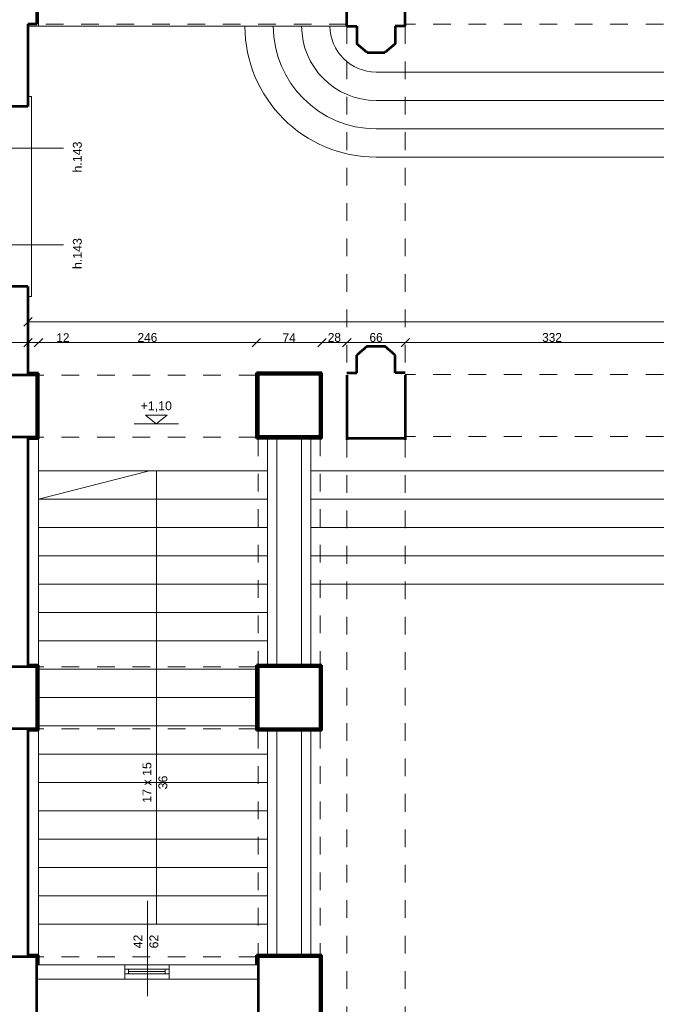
# Model space of a CAD drawing. Header units: inches. Extents: x -21887 to 84279, y -131485 to 67836.
# Tile 46 of 256: x 17576 to 24766, y -21474 to -10358. Entities that reach past the tile are written whole.
import ezdxf

# ---------------------------------------------------------------- set-up
doc = ezdxf.new("R2010")
doc.units = ezdxf.units.IN
doc.header["$MEASUREMENT"] = 0
doc.linetypes.add('Dashed', pattern=[400, 200, -200])
doc.linetypes.add('Long Dashed', pattern=[1058.333302, 634.99999, -423.333311])
doc.layers.get('0').update_dxf_attribs({"lineweight": 13})
doc.layers.get('Defpoints').update_dxf_attribs({"lineweight": 13})
for name, color, linetype, lineweight in [('AI_MURY', 7, 'Continuous', 53), ('Dimensioning', 7, 'Continuous', 13), ('DRZWI', 7, 'Continuous', 13), ('PODCIAGI', 7, 'Continuous', 13), ('schodzy', 7, 'Continuous', 13)]:
    doc.layers.add(name, color=color, linetype=linetype, lineweight=lineweight)
doc.styles.add('GENERATED_STYLE_7', font='txt')
doc.styles.add('Style-Courier New', font='txt')
doc.dimstyles.new('Dimstyle_4', dxfattribs={"dimtxt": 100, "dimasz": 95, "dimexe": 0, "dimexo": 0, "dimgap": 0.09, "dimtad": 1, "dimdec": 0, "dimlfac": 0.1, "dimzin": 0, "dimdsep": 46, "dimlunit": 5, "dimtxsty": 'GENERATED_STYLE_7', "dimblk": 'ARROWHEAD_6', "dimcen": 0.09, "dimclrd": 161, "dimclre": 161, "dimclrt": 7, "dimadec": 0, "dimazin": 0, "dimtfac": 1, "dimtdec": 0, "dimtmove": 0, "dimatfit": 3, "dimfxl": 0, "dimtolj": 1, "dimtzin": 0, "dimarcsym": 0})
doc.dimstyles.new('Dimstyle_5', dxfattribs={"dimtxt": 100, "dimasz": 95, "dimexe": 0.18, "dimexo": 0, "dimgap": 0.09, "dimtad": 1, "dimtih": 1, "dimtoh": 1, "dimdec": 0, "dimlfac": 0.1, "dimzin": 0, "dimdsep": 46, "dimlunit": 5, "dimtxsty": 'GENERATED_STYLE_7', "dimblk": 'ARROWHEAD_6', "dimcen": 0.09, "dimclrd": 161, "dimclre": 161, "dimclrt": 7, "dimadec": 0, "dimazin": 0, "dimtfac": 1, "dimtdec": 0, "dimtmove": 0, "dimatfit": 3, "dimfxl": 0, "dimtolj": 1, "dimtzin": 0, "dimarcsym": 0})

# ---------------------------------------------------------------- blocks, each defined once
blk = doc.blocks.new('ARROWHEAD_6')
at = {"color": 0, "linetype": 'Continuous'}
for p, q in [((0, 0), (-1, 0)), ((-0.5, -0.5), (0.5, 0.5))]:
    blk.add_line(p, q, dxfattribs=at)
blk = doc.blocks.new('*U184')
at = {"layer": 'Defpoints', "color": 0, "linetype": 'Continuous'}
for p in [(-270, -21459), (57581, -21459), (56991, -24609)]:
    blk.add_point(p, dxfattribs=at)
at = {"layer": 'Dimensioning', "color": 161, "linetype": 'Continuous', "lineweight": -2}
for p, q in [((-270, -21459), (-270, -21459)), ((-270, -24514), (-270, -21554)), ((-270, -24609), (-270, -24609))]:
    blk.add_line(p, q, dxfattribs=at)
at = {"layer": 'Dimensioning', "color": 161, "linetype": 'Continuous', "lineweight": -2, "xscale": 95, "yscale": 95, "zscale": 95}
for p, rotation in [((-270, -21459), 90), ((-270, -24609), 270)]:
    blk.add_blockref('ARROWHEAD_6', p, dxfattribs=dict(at, rotation=rotation))
at = {"layer": 'Dimensioning', "color": 7, "linetype": 'Continuous', "insert": (-326, -23034), "char_height": 100, "attachment_point": 5, "rotation": 90, "style": 'GENERATED_STYLE_7'}
blk.add_mtext('315', dxfattribs=at)
blk = doc.blocks.new('*U1771')
at = {"layer": 'Defpoints'}
for p in [(122, -22997), (57973, -22997), (122, -23034), (57383, -26147)]:
    blk.add_point(p, dxfattribs=at)
at = {"layer": 'Dimensioning', "color": 161, "linetype": 'Continuous'}
blk.add_blockref('*U184', (392, -1538), dxfattribs=at)
blk = doc.blocks.new('*D1914')
at = {"layer": 'Defpoints'}
for p in [(122, 0), (122, -22997), (57973, -22997), (57383, -26147)]:
    blk.add_point(p, dxfattribs=at)
at = {"layer": 'Dimensioning', "color": 161, "linetype": 'Continuous'}
blk.add_blockref('*U1771', (0, 0), dxfattribs=at)
blk = doc.blocks.new('*U1071')
at = {"layer": 'Defpoints', "color": 0, "linetype": 'Continuous'}
for p in [(17669, -13769), (39792, -13769), (39792, -13769)]:
    blk.add_point(p, dxfattribs=at)
at = {"layer": 'Dimensioning', "color": 161, "linetype": 'Continuous', "lineweight": -2}
for p, q in [((17669, -13769), (17669, -13768)), ((17764, -13769), (39697, -13769)), ((39792, -13769), (39792, -13768))]:
    blk.add_line(p, q, dxfattribs=at)
at = {"layer": 'Dimensioning', "color": 161, "linetype": 'Continuous', "lineweight": -2, "xscale": 95, "yscale": 95, "zscale": 95, "rotation": 180}
blk.add_blockref('ARROWHEAD_6', (17669, -13769), dxfattribs=at)
at = {"layer": 'Dimensioning', "color": 161, "linetype": 'Continuous', "lineweight": -2, "xscale": 95, "yscale": 95, "zscale": 95}
blk.add_blockref('ARROWHEAD_6', (39792, -13769), dxfattribs=at)
at = {"layer": 'Dimensioning', "color": 7, "linetype": 'Continuous', "insert": (28731, -13714), "char_height": 100, "attachment_point": 5, "style": 'GENERATED_STYLE_7'}
blk.add_mtext('2212', dxfattribs=at)
blk = doc.blocks.new('*D2004')
at = {"layer": 'Defpoints'}
for p in [(17669, -13769), (28731, -13769), (39792, -13769), (39792, -13769)]:
    blk.add_point(p, dxfattribs=at)
at = {"layer": 'Dimensioning', "color": 161, "linetype": 'Continuous'}
blk.add_blockref('*U1071', (0, 0), dxfattribs=at)
blk = doc.blocks.new('*U376')
at = {"layer": 'Defpoints', "color": 0, "linetype": 'Continuous'}
for p in [(-3769, -23758), (61881, -23758), (62096, -27324)]:
    blk.add_point(p, dxfattribs=at)
at = {"layer": 'Dimensioning', "color": 161, "linetype": 'Continuous', "lineweight": -2}
for p, q in [((-3769, -23758), (-3769, -23758)), ((-3769, -27229), (-3769, -23853)), ((-3769, -27324), (-3769, -27324))]:
    blk.add_line(p, q, dxfattribs=at)
at = {"layer": 'Dimensioning', "color": 161, "linetype": 'Continuous', "lineweight": -2, "xscale": 95, "yscale": 95, "zscale": 95}
for p, rotation in [((-3769, -23758), 90), ((-3769, -27324), 270)]:
    blk.add_blockref('ARROWHEAD_6', p, dxfattribs=dict(at, rotation=rotation))
at = {"layer": 'Dimensioning', "color": 7, "linetype": 'Continuous', "insert": (-3825, -25541), "char_height": 100, "attachment_point": 5, "rotation": 90, "style": 'GENERATED_STYLE_7'}
blk.add_mtext('357', dxfattribs=at)
blk = doc.blocks.new('*U1772')
at = {"layer": 'Defpoints'}
for p in [(-2778, -24404), (62872, -24404), (-2778, -25541), (63087, -27970)]:
    blk.add_point(p, dxfattribs=at)
at = {"layer": 'Dimensioning', "color": 161, "linetype": 'Continuous'}
blk.add_blockref('*U376', (991, -646), dxfattribs=at)
blk = doc.blocks.new('*D2396')
at = {"layer": 'Defpoints'}
for p in [(-2778, 0), (-2778, -24404), (62872, -24404), (63087, -27970)]:
    blk.add_point(p, dxfattribs=at)
at = {"layer": 'Dimensioning', "color": 161, "linetype": 'Continuous'}
blk.add_blockref('*U1772', (0, 0), dxfattribs=at)
blk = doc.blocks.new('*U377')
at = {"layer": 'Defpoints', "color": 0, "linetype": 'Continuous'}
for p in [(-3769, -21459), (61832, -21459), (61881, -23758)]:
    blk.add_point(p, dxfattribs=at)
at = {"layer": 'Dimensioning', "color": 161, "linetype": 'Continuous', "lineweight": -2}
for p, q in [((-3769, -21459), (-3769, -21459)), ((-3769, -23663), (-3769, -21554)), ((-3769, -23758), (-3769, -23758))]:
    blk.add_line(p, q, dxfattribs=at)
at = {"layer": 'Dimensioning', "color": 161, "linetype": 'Continuous', "lineweight": -2, "xscale": 95, "yscale": 95, "zscale": 95}
for p, rotation in [((-3769, -21459), 90), ((-3769, -23758), 270)]:
    blk.add_blockref('ARROWHEAD_6', p, dxfattribs=dict(at, rotation=rotation))
at = {"layer": 'Dimensioning', "color": 7, "linetype": 'Continuous', "insert": (-3825, -22609), "char_height": 100, "attachment_point": 5, "rotation": 90, "style": 'GENERATED_STYLE_7'}
blk.add_mtext('230', dxfattribs=at)
blk = doc.blocks.new('*U1773')
at = {"layer": 'Defpoints'}
for p in [(-3489, -22004), (62113, -22004), (-3489, -22609), (62161, -24303)]:
    blk.add_point(p, dxfattribs=at)
at = {"layer": 'Dimensioning', "color": 161, "linetype": 'Continuous'}
blk.add_blockref('*U377', (280, -545), dxfattribs=at)
blk = doc.blocks.new('*D2397')
at = {"layer": 'Defpoints'}
for p in [(-3489, 0), (-3489, -22004), (62113, -22004), (62161, -24303)]:
    blk.add_point(p, dxfattribs=at)
at = {"layer": 'Dimensioning', "color": 161, "linetype": 'Continuous'}
blk.add_blockref('*U1773', (0, 0), dxfattribs=at)
blk = doc.blocks.new('*U408')
at = {"layer": 'Defpoints', "color": 0, "linetype": 'Continuous'}
for p in [(4587, -12484), (53041, -12484), (53241, -14369)]:
    blk.add_point(p, dxfattribs=at)
at = {"layer": 'Dimensioning', "color": 161, "linetype": 'Continuous', "lineweight": -2}
for p, q in [((4587, -12484), (4587, -12484)), ((4587, -14274), (4587, -12579)), ((4587, -14369), (4587, -14369))]:
    blk.add_line(p, q, dxfattribs=at)
at = {"layer": 'Dimensioning', "color": 161, "linetype": 'Continuous', "lineweight": -2, "xscale": 95, "yscale": 95, "zscale": 95}
for p, rotation in [((4587, -12484), 90), ((4587, -14369), 270)]:
    blk.add_blockref('ARROWHEAD_6', p, dxfattribs=dict(at, rotation=rotation))
at = {"layer": 'Dimensioning', "color": 7, "linetype": 'Continuous', "insert": (4531, -13427), "char_height": 100, "attachment_point": 5, "rotation": 90, "style": 'GENERATED_STYLE_7'}
blk.add_mtext('189', dxfattribs=at)
blk = doc.blocks.new('*D2506')
at = {"layer": 'Defpoints'}
for p in [(4587, -12484), (53041, -12484), (4587, -13427), (53241, -14369)]:
    blk.add_point(p, dxfattribs=at)
at = {"layer": 'Dimensioning', "color": 161, "linetype": 'Continuous'}
blk.add_blockref('*U408', (0, 0), dxfattribs=at)
blk = doc.blocks.new('*U409')
at = {"layer": 'Defpoints', "color": 0, "linetype": 'Continuous'}
for p in [(4587, -9184), (53041, -9184), (53041, -12484)]:
    blk.add_point(p, dxfattribs=at)
at = {"layer": 'Dimensioning', "color": 161, "linetype": 'Continuous', "lineweight": -2}
for p, q in [((4587, -9184), (4587, -9184)), ((4587, -12389), (4587, -9279)), ((4587, -12484), (4587, -12484))]:
    blk.add_line(p, q, dxfattribs=at)
at = {"layer": 'Dimensioning', "color": 161, "linetype": 'Continuous', "lineweight": -2, "xscale": 95, "yscale": 95, "zscale": 95}
for p, rotation in [((4587, -9184), 90), ((4587, -12484), 270)]:
    blk.add_blockref('ARROWHEAD_6', p, dxfattribs=dict(at, rotation=rotation))
at = {"layer": 'Dimensioning', "color": 7, "linetype": 'Continuous', "insert": (4531, -10834), "char_height": 100, "attachment_point": 5, "rotation": 90, "style": 'GENERATED_STYLE_7'}
blk.add_mtext('330', dxfattribs=at)
blk = doc.blocks.new('*D2507')
at = {"layer": 'Defpoints'}
for p in [(4587, -9184), (53041, -9184), (4587, -10834), (53041, -12484)]:
    blk.add_point(p, dxfattribs=at)
at = {"layer": 'Dimensioning', "color": 161, "linetype": 'Continuous'}
blk.add_blockref('*U409', (0, 0), dxfattribs=at)
blk = doc.blocks.new('*U1502')
at = {"layer": 'Defpoints', "color": 0, "linetype": 'Continuous'}
for p in [(17069, -13681), (17669, -13681), (17669, -14003)]:
    blk.add_point(p, dxfattribs=at)
at = {"layer": 'Dimensioning', "color": 161, "linetype": 'Continuous', "lineweight": -2}
for p, q in [((17069, -14002), (17069, -14003)), ((17164, -14003), (17574, -14003)), ((17669, -14002), (17669, -14003))]:
    blk.add_line(p, q, dxfattribs=at)
at = {"layer": 'Dimensioning', "color": 161, "linetype": 'Continuous', "lineweight": -2, "xscale": 95, "yscale": 95, "zscale": 95, "rotation": 180}
blk.add_blockref('ARROWHEAD_6', (17069, -14003), dxfattribs=at)
at = {"layer": 'Dimensioning', "color": 161, "linetype": 'Continuous', "lineweight": -2, "xscale": 95, "yscale": 95, "zscale": 95}
blk.add_blockref('ARROWHEAD_6', (17669, -14003), dxfattribs=at)
at = {"layer": 'Dimensioning', "color": 7, "linetype": 'Continuous', "insert": (17369, -13946), "char_height": 100, "attachment_point": 5, "style": 'GENERATED_STYLE_7'}
blk.add_mtext('60', dxfattribs=at)
blk = doc.blocks.new('*D3137')
at = {"layer": 'Defpoints'}
for p in [(17069, -13681), (17669, -13681), (17369, -14003), (17669, -14003)]:
    blk.add_point(p, dxfattribs=at)
at = {"layer": 'Dimensioning', "color": 161, "linetype": 'Continuous'}
blk.add_blockref('*U1502', (0, 0), dxfattribs=at)
blk = doc.blocks.new('*U1503')
at = {"layer": 'Defpoints', "color": 0, "linetype": 'Continuous'}
for p in [(17669, -13681), (17789, -14003), (17789, -14349)]:
    blk.add_point(p, dxfattribs=at)
at = {"layer": 'Dimensioning', "color": 161, "linetype": 'Continuous', "lineweight": -2}
for p, q in [((17574, -14003), (17479, -14003)), ((17669, -14002), (17669, -14003)), ((17669, -14003), (17789, -14003)), ((17789, -14003), (17789, -14002)), ((17884, -14003), (18149, -14003))]:
    blk.add_line(p, q, dxfattribs=at)
at = {"layer": 'Dimensioning', "color": 161, "linetype": 'Continuous', "lineweight": -2, "xscale": 95, "yscale": 95, "zscale": 95}
blk.add_blockref('ARROWHEAD_6', (17669, -14003), dxfattribs=at)
at = {"layer": 'Dimensioning', "color": 161, "linetype": 'Continuous', "lineweight": -2, "xscale": 95, "yscale": 95, "zscale": 95, "rotation": 180}
blk.add_blockref('ARROWHEAD_6', (17789, -14003), dxfattribs=at)
at = {"layer": 'Dimensioning', "color": 7, "linetype": 'Continuous', "insert": (18064, -13948), "char_height": 100, "attachment_point": 5, "style": 'GENERATED_STYLE_7'}
blk.add_mtext('12', dxfattribs=at)
blk = doc.blocks.new('*D3138')
at = {"layer": 'Defpoints'}
for p in [(17669, -13681), (17789, -14003), (18064, -14003), (17789, -14349)]:
    blk.add_point(p, dxfattribs=at)
at = {"layer": 'Dimensioning', "color": 161, "linetype": 'Continuous'}
blk.add_blockref('*U1503', (0, 0), dxfattribs=at)
blk = doc.blocks.new('*U1504')
at = {"layer": 'Defpoints', "color": 0, "linetype": 'Continuous'}
for p in [(20249, -14003), (17789, -14349), (20249, -14345)]:
    blk.add_point(p, dxfattribs=at)
at = {"layer": 'Dimensioning', "color": 161, "linetype": 'Continuous', "lineweight": -2}
for p, q in [((17789, -14003), (17789, -14002)), ((17884, -14003), (20154, -14003)), ((20249, -14003), (20249, -14002))]:
    blk.add_line(p, q, dxfattribs=at)
at = {"layer": 'Dimensioning', "color": 161, "linetype": 'Continuous', "lineweight": -2, "xscale": 95, "yscale": 95, "zscale": 95, "rotation": 180}
blk.add_blockref('ARROWHEAD_6', (17789, -14003), dxfattribs=at)
at = {"layer": 'Dimensioning', "color": 161, "linetype": 'Continuous', "lineweight": -2, "xscale": 95, "yscale": 95, "zscale": 95}
blk.add_blockref('ARROWHEAD_6', (20249, -14003), dxfattribs=at)
at = {"layer": 'Dimensioning', "color": 7, "linetype": 'Continuous', "insert": (19019, -13946), "char_height": 100, "attachment_point": 5, "style": 'GENERATED_STYLE_7'}
blk.add_mtext('246', dxfattribs=at)
blk = doc.blocks.new('*D3139')
at = {"layer": 'Defpoints'}
for p in [(19019, -14003), (20249, -14003), (17789, -14349), (20249, -14345)]:
    blk.add_point(p, dxfattribs=at)
at = {"layer": 'Dimensioning', "color": 161, "linetype": 'Continuous'}
blk.add_blockref('*U1504', (0, 0), dxfattribs=at)
blk = doc.blocks.new('*U1505')
at = {"layer": 'Defpoints', "color": 0, "linetype": 'Continuous'}
for p in [(20989, -14003), (20249, -14345), (20989, -14345)]:
    blk.add_point(p, dxfattribs=at)
at = {"layer": 'Dimensioning', "color": 161, "linetype": 'Continuous', "lineweight": -2}
for p, q in [((20249, -14003), (20249, -14002)), ((20344, -14003), (20894, -14003)), ((20989, -14003), (20989, -14002))]:
    blk.add_line(p, q, dxfattribs=at)
at = {"layer": 'Dimensioning', "color": 161, "linetype": 'Continuous', "lineweight": -2, "xscale": 95, "yscale": 95, "zscale": 95, "rotation": 180}
blk.add_blockref('ARROWHEAD_6', (20249, -14003), dxfattribs=at)
at = {"layer": 'Dimensioning', "color": 161, "linetype": 'Continuous', "lineweight": -2, "xscale": 95, "yscale": 95, "zscale": 95}
blk.add_blockref('ARROWHEAD_6', (20989, -14003), dxfattribs=at)
at = {"layer": 'Dimensioning', "color": 7, "linetype": 'Continuous', "insert": (20619, -13949), "char_height": 100, "attachment_point": 5, "style": 'GENERATED_STYLE_7'}
blk.add_mtext('74', dxfattribs=at)
blk = doc.blocks.new('*D3140')
at = {"layer": 'Defpoints'}
for p in [(20619, -14003), (20989, -14003), (20249, -14345), (20989, -14345)]:
    blk.add_point(p, dxfattribs=at)
at = {"layer": 'Dimensioning', "color": 161, "linetype": 'Continuous'}
blk.add_blockref('*U1505', (0, 0), dxfattribs=at)
blk = doc.blocks.new('*U1506')
at = {"layer": 'Defpoints', "color": 0, "linetype": 'Continuous'}
for p in [(21271, -14003), (20989, -14345), (21271, -14345)]:
    blk.add_point(p, dxfattribs=at)
at = {"layer": 'Dimensioning', "color": 161, "linetype": 'Continuous', "lineweight": -2}
for p, q in [((20989, -14003), (20989, -14002)), ((21084, -14003), (21176, -14003)), ((21271, -14003), (21271, -14002))]:
    blk.add_line(p, q, dxfattribs=at)
at = {"layer": 'Dimensioning', "color": 161, "linetype": 'Continuous', "lineweight": -2, "xscale": 95, "yscale": 95, "zscale": 95, "rotation": 180}
blk.add_blockref('ARROWHEAD_6', (20989, -14003), dxfattribs=at)
at = {"layer": 'Dimensioning', "color": 161, "linetype": 'Continuous', "lineweight": -2, "xscale": 95, "yscale": 95, "zscale": 95}
blk.add_blockref('ARROWHEAD_6', (21271, -14003), dxfattribs=at)
at = {"layer": 'Dimensioning', "color": 7, "linetype": 'Continuous', "insert": (21130, -13946), "char_height": 100, "attachment_point": 5, "style": 'GENERATED_STYLE_7'}
blk.add_mtext('28', dxfattribs=at)
blk = doc.blocks.new('*D3141')
at = {"layer": 'Defpoints'}
for p in [(21130, -14003), (21271, -14003), (20989, -14345), (21271, -14345)]:
    blk.add_point(p, dxfattribs=at)
at = {"layer": 'Dimensioning', "color": 161, "linetype": 'Continuous'}
blk.add_blockref('*U1506', (0, 0), dxfattribs=at)
blk = doc.blocks.new('*U1507')
at = {"layer": 'Defpoints', "color": 0, "linetype": 'Continuous'}
for p in [(21931, -14003), (21271, -14345), (21931, -14345)]:
    blk.add_point(p, dxfattribs=at)
at = {"layer": 'Dimensioning', "color": 161, "linetype": 'Continuous', "lineweight": -2}
for p, q in [((21271, -14003), (21271, -14002)), ((21366, -14003), (21836, -14003)), ((21931, -14003), (21931, -14002))]:
    blk.add_line(p, q, dxfattribs=at)
at = {"layer": 'Dimensioning', "color": 161, "linetype": 'Continuous', "lineweight": -2, "xscale": 95, "yscale": 95, "zscale": 95, "rotation": 180}
blk.add_blockref('ARROWHEAD_6', (21271, -14003), dxfattribs=at)
at = {"layer": 'Dimensioning', "color": 161, "linetype": 'Continuous', "lineweight": -2, "xscale": 95, "yscale": 95, "zscale": 95}
blk.add_blockref('ARROWHEAD_6', (21931, -14003), dxfattribs=at)
at = {"layer": 'Dimensioning', "color": 7, "linetype": 'Continuous', "insert": (21601, -13946), "char_height": 100, "attachment_point": 5, "style": 'GENERATED_STYLE_7'}
blk.add_mtext('66', dxfattribs=at)
blk = doc.blocks.new('*D3142')
at = {"layer": 'Defpoints'}
for p in [(21601, -14003), (21931, -14003), (21271, -14345), (21931, -14345)]:
    blk.add_point(p, dxfattribs=at)
at = {"layer": 'Dimensioning', "color": 161, "linetype": 'Continuous'}
blk.add_blockref('*U1507', (0, 0), dxfattribs=at)
blk = doc.blocks.new('*U1508')
at = {"layer": 'Defpoints', "color": 0, "linetype": 'Continuous'}
for p in [(25246, -13915), (25246, -14003), (21931, -14345)]:
    blk.add_point(p, dxfattribs=at)
at = {"layer": 'Dimensioning', "color": 161, "linetype": 'Continuous', "lineweight": -2}
for p, q in [((21931, -14003), (21931, -14002)), ((22026, -14003), (25151, -14003)), ((25246, -14002), (25246, -14003))]:
    blk.add_line(p, q, dxfattribs=at)
at = {"layer": 'Dimensioning', "color": 161, "linetype": 'Continuous', "lineweight": -2, "xscale": 95, "yscale": 95, "zscale": 95, "rotation": 180}
blk.add_blockref('ARROWHEAD_6', (21931, -14003), dxfattribs=at)
at = {"layer": 'Dimensioning', "color": 161, "linetype": 'Continuous', "lineweight": -2, "xscale": 95, "yscale": 95, "zscale": 95}
blk.add_blockref('ARROWHEAD_6', (25246, -14003), dxfattribs=at)
at = {"layer": 'Dimensioning', "color": 7, "linetype": 'Continuous', "insert": (23588, -13946), "char_height": 100, "attachment_point": 5, "style": 'GENERATED_STYLE_7'}
blk.add_mtext('332', dxfattribs=at)
blk = doc.blocks.new('*D3143')
at = {"layer": 'Defpoints'}
for p in [(23588, -14003), (25246, -13915), (25246, -14003), (21931, -14345)]:
    blk.add_point(p, dxfattribs=at)
at = {"layer": 'Dimensioning', "color": 161, "linetype": 'Continuous'}
blk.add_blockref('*U1508', (0, 0), dxfattribs=at)

msp = doc.modelspace()

# ---------------------------------------------------------------- linework, layer by layer
at = {"layer": 'AI_MURY', "color": 7, "linetype": 'Continuous'}
for p, q in [((17769.4, -10409.3), (17769.4, -9709.3)), ((21270.5, -10429.3), (21270.5, -9689.3)), ((21930.5, -10429.3), (21930.5, -9689.3)), ((17769.4, -10409.3), (17669.4, -10409.3)), ((17669.4, -10409.3), (17669.4, -11339.3)), ((21270.5, -10429.3), (21383.9, -10429.3)), ((21383.9, -10429.3), (21383.9, -10629.3)), ((21817.1, -10429.3), (21817.1, -10629.3)), ((21930.5, -10429.3), (21817.1, -10429.3)), ((21500.5, -10729.3), (21383.9, -10629.3)), ((21817.1, -10629.3), (21700.5, -10729.3)), ((21500.5, -10729.3), (21700.5, -10729.3)), ((17669.4, -11339.3), (17239.4, -11339.3)), ((17669.4, -13369.3), (17239.4, -13369.3)), ((17669.4, -13369.3), (17669.4, -14369.3)), ((21500.5, -14045.1), (21383.9, -14145.1)), ((21500.5, -14045.1), (21700.5, -14045.1)), ((21817.1, -14145.1), (21700.5, -14045.1)), ((21383.9, -14345.1), (21383.9, -14145.1)), ((21817.1, -14345.1), (21817.1, -14145.1)), ((17769.4, -14369.3), (17169.4, -14369.3)), ((17789.4, -14349.3), (17669.4, -14349.3)), ((17769.4, -15069.3), (17769.4, -14369.3)), ((17789.4, -15089.3), (17789.4, -14349.3)), ((20249.4, -15085.1), (20249.4, -14345.1)), ((20989.4, -14345.1), (20249.4, -14345.1)), ((20269.4, -14365.1), (20269.4, -15065.1)), ((20969.4, -14365.1), (20269.4, -14365.1)), ((20969.4, -15065.1), (20969.4, -14365.1)), ((20989.4, -15085.1), (20989.4, -14345.1)), ((21270.5, -14345.1), (21383.9, -14345.1)), ((21270.5, -14369.3), (21270.5, -15099.3)), ((21930.5, -14345.1), (21817.1, -14345.1)), ((21930.5, -14369.3), (21930.5, -15099.3)), ((17769.4, -15069.3), (17169.4, -15069.3)), ((17669.4, -15069.3), (17669.4, -17664.3)), ((17789.4, -15089.3), (17669.4, -15089.3)), ((20989.4, -15085.1), (20249.4, -15085.1)), ((20969.4, -15065.1), (20269.4, -15065.1)), ((21930.5, -15085.1), (21270.5, -15085.1)), ((17769.4, -17664.3), (17069.4, -17664.3)), ((17789.4, -17644.3), (17669.4, -17644.3)), ((17769.4, -18364.3), (17769.4, -17664.3)), ((17789.4, -18384.3), (17789.4, -17644.3)), ((20249.4, -18384.3), (20249.4, -17644.3)), ((20989.4, -17644.3), (20249.4, -17644.3)), ((20269.4, -17664.3), (20269.4, -18364.3)), ((20969.4, -17664.3), (20269.4, -17664.3)), ((20969.4, -18364.3), (20969.4, -17664.3)), ((20989.4, -18384.3), (20989.4, -17644.3)), ((17769.4, -18364.3), (17069.4, -18364.3)), ((17669.4, -18364.3), (17669.4, -20939.3)), ((17789.4, -18384.3), (17669.4, -18384.3)), ((20989.4, -18384.3), (20249.4, -18384.3)), ((20969.4, -18364.3), (20269.4, -18364.3)), ((17769.4, -20939.3), (17169.4, -20939.3)), ((17789.4, -20919.3), (17669.4, -20919.3)), ((17769.4, -21639.3), (17769.4, -20939.3)), ((17789.4, -21028.2), (17789.4, -20919.3)), ((20249.4, -21028.2), (20249.4, -20919.3)), ((20989.4, -20919.3), (20249.4, -20919.3)), ((20269.4, -20939.3), (20269.4, -21639.3)), ((20969.4, -20939.3), (20269.4, -20939.3)), ((20969.4, -21639.3), (20969.4, -20939.3)), ((20989.4, -21659.3), (20989.4, -20919.3))]:
    msp.add_line(p, q, dxfattribs=at)
at = {"layer": 'DRZWI', "color": 7, "linetype": 'Continuous'}
for q in [(17789.4, -9689.3), (17669.4, -10429.3)]:
    msp.add_line((17789.4, -10429.3), q, dxfattribs=at)
at = {"layer": 'DRZWI', "color": 251, "linetype": 'Continuous'}
for p, q in [((17669.4, -11224.3), (17709.4, -11224.3)), ((17709.4, -13484.3), (17709.4, -11224.3)), ((17669.4, -13484.3), (17709.4, -13484.3))]:
    msp.add_line(p, q, dxfattribs=at)
at = {"layer": 'DRZWI', "color": 220, "linetype": 'Continuous'}
for p, q in [((16219, -11809.3), (18069.8, -11809.3)), ((16219, -12899.3), (18069.8, -12899.3))]:
    msp.add_line(p, q, dxfattribs=at)
at = {"layer": 'PODCIAGI', "color": 49, "linetype": 'Dashed'}
for p, q in [((21270.5, -10409.3), (17789.4, -10409.3)), ((21270.5, -10429.3), (21270.5, -14369.3)), ((25245.5, -10409.3), (21930.5, -10409.3)), ((21930.5, -10429.3), (21930.5, -14369.3)), ((20249.4, -14369.3), (17789.4, -14369.3)), ((25245.5, -14365.1), (21930.5, -14365.1)), ((20249.4, -15069.3), (17789.4, -15069.3)), ((20269.4, -15085.1), (20269.4, -17644.3)), ((20969.4, -15085.1), (20969.4, -17644.3)), ((21270.5, -15099.3), (21270.5, -23809.3)), ((25245.5, -15065.1), (21930.5, -15065.1)), ((21930.5, -15099.3), (21930.5, -23809.3)), ((20249.4, -18364.3), (17789.4, -18364.3)), ((20269.4, -18384.3), (20269.4, -20919.3)), ((20969.4, -18384.3), (20969.4, -20919.3)), ((20249.4, -20939.3), (17789.4, -20939.3))]:
    msp.add_line(p, q, dxfattribs=at)
at = {"layer": 'PODCIAGI', "color": 251, "linetype": 'Continuous'}
for p, q in [((17789.4, -10429.3), (21270.5, -10429.3)), ((20374.4, -17649.3), (20374.4, -15085.1)), ((20479.4, -17649.3), (20479.4, -15085.1)), ((20759.4, -17649.3), (20759.4, -15085.1)), ((20864.4, -17649.3), (20864.4, -15085.1)), ((20374.4, -20919.3), (20374.4, -18379.3)), ((20479.4, -20919.3), (20479.4, -18379.3)), ((20759.4, -20919.3), (20759.4, -18379.3)), ((20864.4, -20919.3), (20864.4, -18379.3))]:
    msp.add_line(p, q, dxfattribs=at)
at = {"layer": 'PODCIAGI', "color": 9, "linetype": 'Long Dashed'}
for p, q in [((19119.1, -14919.8), (18995.4, -14824.1)), ((18995.4, -14824.1), (19242.8, -14824.1)), ((19119.1, -14919.8), (19242.8, -14824.1)), ((18870, -14919.8), (19369.9, -14919.8))]:
    msp.add_line(p, q, dxfattribs=at)
at = {"layer": 'PODCIAGI', "color": 9, "linetype": 'Continuous'}
for p, q in [((17789.4, -17644.3), (17789.4, -15089.3)), ((17789.4, -20919.3), (17789.4, -18384.3)), ((19262.5, -21028.2), (18762.5, -21028.2)), ((19262.5, -21188.2), (18762.5, -21188.2))]:
    msp.add_line(p, q, dxfattribs=at)
at = {"layer": 'PODCIAGI', "color": 220, "linetype": 'Continuous'}
for p, q in [((19019.4, -20304.5), (19019.4, -21382)), ((18806.3, -21078.2), (18762.5, -21078.2)), ((19218.8, -21078.2), (18806.3, -21078.2)), ((18806.3, -21128.2), (18806.3, -21078.2)), ((19218.8, -21103.2), (18806.3, -21103.2)), ((19218.8, -21078.2), (19262.5, -21078.2)), ((19218.8, -21128.2), (19218.8, -21078.2)), ((18806.3, -21128.2), (18762.5, -21128.2)), ((19218.8, -21128.2), (18806.3, -21128.2)), ((19218.8, -21128.2), (19262.5, -21128.2))]:
    msp.add_line(p, q, dxfattribs=at)
at = {"layer": 'PODCIAGI', "color": 7, "linetype": 'Continuous'}
for p, q in [((18762.5, -21028.2), (17769.4, -21028.2)), ((18762.5, -21188.2), (18762.5, -21028.2)), ((20269.4, -21028.2), (19262.5, -21028.2)), ((19262.5, -21188.2), (19262.5, -21028.2)), ((18762.5, -21188.2), (17769.4, -21188.2)), ((20269.4, -21188.2), (19262.5, -21188.2))]:
    msp.add_line(p, q, dxfattribs=at)
at = {"layer": 'schodzy', "color": 9, "linetype": 'Continuous'}
for p, q in [((21600.5, -10949.3), (35860.5, -10949.3)), ((21600.5, -11269.3), (35860.5, -11269.3)), ((21600.5, -11589.3), (35860.5, -11589.3)), ((21600.5, -11909.3), (35860.5, -11909.3)), ((20374.4, -15449.3), (17789.4, -15449.3)), ((19043.9, -15449.3), (17789.4, -15769.3)), ((19120, -20569.3), (19120, -15449.3)), ((20864.4, -15449.3), (36596.6, -15449.3)), ((20374.4, -15769.3), (17789.4, -15769.3)), ((20864.4, -15769.3), (36596.6, -15769.3)), ((20374.4, -16089.3), (17789.4, -16089.3)), ((20864.4, -16089.3), (36596.6, -16089.3)), ((20374.4, -16409.3), (17789.4, -16409.3)), ((20864.4, -16409.3), (36596.6, -16409.3)), ((20374.4, -16729.3), (17789.4, -16729.3)), ((20864.4, -16729.3), (36596.6, -16729.3)), ((20374.4, -17049.3), (17789.4, -17049.3)), ((20374.4, -17369.3), (17789.4, -17369.3)), ((20249.4, -17689.3), (17789.4, -17689.3)), ((20249.4, -18009.3), (17789.4, -18009.3)), ((20249.4, -18329.3), (17789.4, -18329.3)), ((20374.4, -18649.3), (17789.4, -18649.3)), ((20374.4, -18969.3), (17789.4, -18969.3)), ((20374.4, -19289.3), (17789.4, -19289.3)), ((20374.4, -19609.3), (17789.4, -19609.3)), ((20374.4, -19929.3), (17789.4, -19929.3)), ((20374.4, -20249.3), (17789.4, -20249.3)), ((20374.4, -20569.3), (17789.4, -20569.3))]:
    msp.add_line(p, q, dxfattribs=at)
at = {"layer": 'schodzy', "color": 49, "linetype": 'Dashed'}
msp.add_line((20249.4, -17664.3), (17789.4, -17664.3), dxfattribs=at)
at = {"layer": 'schodzy', "color": 9, "linetype": 'Continuous'}
for radius in [1480, 1160, 840, 520]:
    msp.add_arc((21600.5, -10429.3), radius, 180, 270, dxfattribs=at)

# ---------------------------------------------------------------- texts
at = {"layer": 'DRZWI', "color": 220, "char_height": 100, "width": 675.753, "attachment_point": 1, "rotation": 90, "style": 'GENERATED_STYLE_7'}
for insert in [(18177.1, -12083.5), (18177.1, -13173.5)]:
    msp.add_mtext('\\fArial|b0|i0|c238|p39;h.143', dxfattribs=dict(at, insert=insert))
at = {"layer": 'PODCIAGI', "color": 9, "insert": (19119.1, -14666.5), "char_height": 100, "width": 614.783, "attachment_point": 2, "style": 'GENERATED_STYLE_7'}
msp.add_mtext('\\fArial|b0|i0|c238|p39;+1,10', dxfattribs=at)
at = {"layer": 'PODCIAGI', "color": 9, "insert": (18963.5, -18969.3), "char_height": 100, "width": 1279.368, "attachment_point": 2, "rotation": 90, "line_spacing_factor": 1.079144, "style": 'GENERATED_STYLE_7'}
msp.add_mtext('\\fArial|b0|i0|c238|p39;17 x 15\\P36', dxfattribs=at)
at = {"layer": 'PODCIAGI', "color": 220, "insert": (18861.8, -20842.7), "char_height": 100, "width": 355.178, "attachment_point": 1, "rotation": 90, "line_spacing_factor": 1.079165, "style": 'GENERATED_STYLE_7'}
msp.add_mtext('\\fArial|b0|i0|c238|p39;42\\P62', dxfattribs=at)

# ---------------------------------------------------------------- dimensions: what is measured, and where the dimension line sits
at = {"layer": 'Dimensioning', "color": 161, "linetype": 'Continuous'}
for base, p1, p2, picture, middle in [((-3488.6, -22004), (62160.9, -24302.8), (62112.7, -22004), '*D2397', (-3488.6, 0)), ((-2777.6, -24404.3), (63086.9, -27970.5), (62871.9, -24404.3), '*D2396', (-2777.6, 0)), ((122.4, -22997.2), (57383, -26147.2), (57973, -22997.2), '*D1914', (122.4, 0)), ((4587.2, -9184.3), (53040.5, -12484.3), (53040.5, -9184.3), '*D2507', (4587.2, -10834.3)), ((4587.2322323, -12484.2868952), (53240.5180538, -14369.2868952), (53040.5180538, -12484.2868952), '*D2506', (4587.2322323, -13426.7868952))]:
    dim = msp.add_linear_dim(base=base, p1=p1, p2=p2, angle=90, dimstyle='Dimstyle_4', override={"dimtxsty": 'Style-Courier New', "dimclrd": 0, "dimclre": 161, "dimlwe": 0}, dxfattribs=at)
    dim.commit()
    dim.dimension.update_dxf_attribs({"geometry": picture, "text_midpoint": middle, "dimtype": 128})
for base, p1, p2, picture, middle in [((39791.6, -13768.6), (17669.4, -13768.6), (39791.6, -13768.6), '*D2004', (28730.5, -13768.6)), ((17669.4, -14002.6), (17069.4, -13680.8), (17669.4, -13680.8), '*D3137', (17369.4, -14002.6)), ((17789.4, -14002.6), (17669.4, -13680.8), (17789.4, -14349.3), '*D3138', (18064.3, -14002.6)), ((20249.4, -14002.6), (17789.4, -14349.3), (20249.4, -14345.1), '*D3139', (19019.4, -14002.6)), ((20989.4, -14002.6), (20249.4, -14345.1), (20989.4, -14345.1), '*D3140', (20619.4, -14002.6)), ((21270.5, -14002.6), (20989.4, -14345.1), (21270.5, -14345.1), '*D3141', (21130, -14002.6)), ((21930.5, -14002.6), (21270.5, -14345.1), (21930.5, -14345.1), '*D3142', (21600.5, -14002.6)), ((25245.5180538, -14002.5727167), (21930.5180538, -14345.1409766), (25245.5180538, -13914.7504708), '*D3143', (23588.0180538, -14002.5727167))]:
    dim = msp.add_linear_dim(base=base, p1=p1, p2=p2, dimstyle='Dimstyle_5', override={"dimtxsty": 'Style-Courier New', "dimclrd": 0, "dimclre": 161, "dimlwe": 0}, dxfattribs=at)
    dim.commit()
    dim.dimension.update_dxf_attribs({"geometry": picture, "text_midpoint": middle, "dimtype": 128})

doc.saveas('drawing.dxf')
